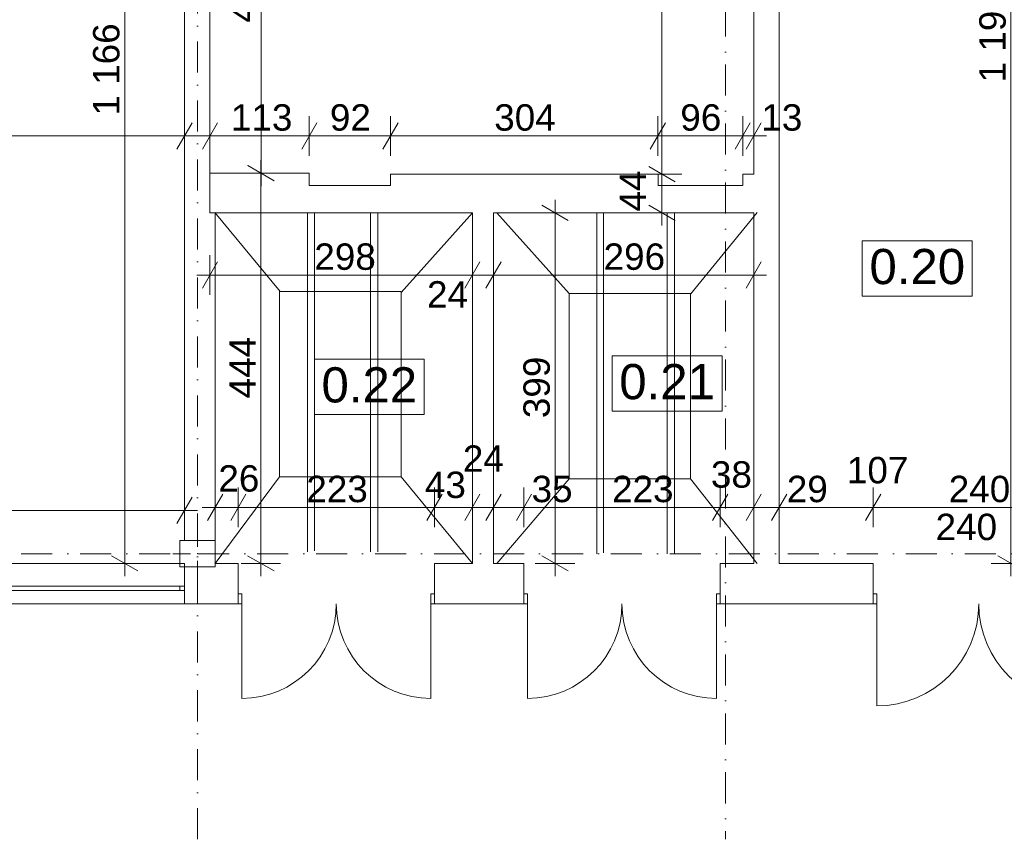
# Model space of a CAD drawing. Extents: x -283435 to 14216, y -77540 to 30522.
# Tile 144 of 177: x -63626 to -52431, y -38346 to -29030. Entities that reach past the tile are written whole.
import ezdxf

# ---------------------------------------------------------------- set-up
doc = ezdxf.new("R2010")
doc.units = 0
doc.header["$MEASUREMENT"] = 0
doc.linetypes.add('Kropki i Kreski', pattern=[670.277762, 352.777767, -176.388884, 0, -141.111112])
for name, color, linetype in [('Drzwi ArchiCAD', 7, 'Continuous'), ('Okna ArchiCADa', 7, 'Continuous'), ('SŁUPY', 7, 'Continuous'), ('WYMIARY', 7, 'Continuous'), ('ŚCIANY', 7, 'Continuous')]:
    doc.layers.add(name, color=color, linetype=linetype)
for name, color, linetype, lineweight in [('Drzwi ArchiCAD_Nr_Pióra__3', 3, 'Continuous', 18), ('Drzwi ArchiCAD_Nr_Pióra__7', 7, 'Continuous', 18), ('LINIE_Nr_Pióra__7', 7, 'Continuous', 18), ('Okna ArchiCADa_Nr_Pióra__23', 23, 'Continuous', 18), ('Okna ArchiCADa_Nr_Pióra__3', 3, 'Continuous', 18), ('Okna ArchiCADa_Nr_Pióra__7', 7, 'Continuous', 18), ('OPISY_Nr_Pióra__65', 65, 'Continuous', 18), ('OPISY_Nr_Pióra__86', 86, 'Continuous', 18), ('OSIE_Nr_Pióra__5', 5, 'Continuous', 18), ('OSIE_Nr_Pióra__7', 7, 'Continuous', 18), ('SŁUPY_Nr_Pióra__20', 20, 'Continuous', 18), ('WYMIARY_Nr_Pióra__4', 4, 'Continuous', 18), ('WYMIARY_Nr_Pióra__5', 5, 'Continuous', 18), ('ŚCIANY_Nr_Pióra__7', 7, 'Continuous', 18)]:
    doc.layers.add(name, color=color, linetype=linetype, lineweight=lineweight)
doc.layers.add('SŁUPY_Nr_Pióra__28', color=7, linetype='Continuous', lineweight=18, true_color=0x260900)
doc.styles.add('GENERATED_STYLE_1', font='arial.ttf')
doc.styles.add('GENERATED_STYLE_2', font='txt')
doc.dimstyles.new('GENERATED_STYLE__1', dxfattribs={"dimtxt": 300, "dimasz": 228, "dimexe": 0.18, "dimexo": 0, "dimgap": 0.09, "dimtad": 1, "dimdec": 0, "dimlfac": 0.1, "dimzin": 0, "dimdsep": 46, "dimtxsty": 'GENERATED_STYLE_2', "dimblk": 'ARROWHEAD_2', "dimblk1": 'ARROWHEAD_2', "dimblk2": 'ARROWHEAD_2', "dimcen": 0.09, "dimclrd": 256, "dimclre": 256, "dimclrt": 256, "dimazin": 0, "dimtfac": 1, "dimtdec": 4, "dimtmove": 0, "dimatfit": 3, "dimfxl": 1, "dimtolj": 1, "dimtzin": 0, "dimarcsym": 0})
doc.dimstyles.new('GENERATED_STYLE__2', dxfattribs={"dimtxt": 300, "dimasz": 228, "dimexe": 0.18, "dimexo": 0, "dimgap": 0.09, "dimtad": 1, "dimtih": 1, "dimtoh": 1, "dimdec": 0, "dimlfac": 0.1, "dimzin": 0, "dimdsep": 46, "dimtxsty": 'GENERATED_STYLE_2', "dimblk": 'ARROWHEAD_2', "dimblk1": 'ARROWHEAD_2', "dimblk2": 'ARROWHEAD_2', "dimcen": 0.09, "dimclrd": 256, "dimclre": 256, "dimclrt": 256, "dimazin": 0, "dimtfac": 1, "dimtdec": 4, "dimtmove": 0, "dimatfit": 3, "dimfxl": 1, "dimtolj": 1, "dimtzin": 0, "dimarcsym": 0})
doc.dimstyles.new('GENERATED_STYLE__3', dxfattribs={"dimtxt": 300, "dimasz": 228, "dimexe": 0.18, "dimexo": 0, "dimgap": 0.09, "dimtad": 1, "dimtih": 1, "dimtoh": 1, "dimdec": 0, "dimlfac": 0.1, "dimzin": 0, "dimdsep": 46, "dimtxsty": 'GENERATED_STYLE_2', "dimblk": 'ARROWHEAD_2', "dimblk1": 'ARROWHEAD_2', "dimblk2": 'ARROWHEAD_2', "dimcen": 0.09, "dimclrd": 256, "dimclre": 256, "dimclrt": 256, "dimazin": 0, "dimtfac": 1, "dimtdec": 4, "dimtmove": 2, "dimatfit": 3, "dimfxl": 1, "dimtolj": 1, "dimtzin": 0, "dimarcsym": 0})
doc.dimstyles.new('GENERATED_STYLE__4', dxfattribs={"dimtxt": 300, "dimasz": 228, "dimexe": 0.18, "dimexo": 0, "dimgap": 0.09, "dimtad": 1, "dimdec": 0, "dimlfac": 0.1, "dimzin": 0, "dimdsep": 46, "dimtxsty": 'GENERATED_STYLE_2', "dimblk": 'ARROWHEAD_2', "dimblk1": 'ARROWHEAD_2', "dimblk2": 'ARROWHEAD_2', "dimcen": 0.09, "dimclrd": 256, "dimclre": 256, "dimclrt": 256, "dimazin": 0, "dimtfac": 1, "dimtdec": 4, "dimtmove": 2, "dimatfit": 3, "dimfxl": 1, "dimtolj": 1, "dimtzin": 0, "dimarcsym": 0})

# ---------------------------------------------------------------- blocks, each defined once
blk = doc.blocks.new('O M panel zakrzywiony 12_10')
at = {"layer": 'Okna ArchiCADa_Nr_Pióra__23', "linetype": 'Continuous'}
for p, q in [((-5810, 0), (-5860, 0)), ((-5810, -50), (-5810, 0)), ((-5860, -50), (-5810, -50))]:
    blk.add_line(p, q, dxfattribs=at)
at = {"layer": 'Okna ArchiCADa_Nr_Pióra__3', "linetype": 'Continuous'}
for p, q in [((-5860, 150), (5860, 150)), ((5810, 0), (-5810, 0)), ((-5810, -50), (5810, -50)), ((-5860, -310), (5860, -310))]:
    blk.add_line(p, q, dxfattribs=at)
at = {"layer": 'Okna ArchiCADa_Nr_Pióra__7', "linetype": 'Continuous'}
blk.add_line((-5860, 0), (-5860, -50), dxfattribs=at)
blk = doc.blocks.new('D2 Drzwi podw. proste 12_3')
at = {"layer": 'Drzwi ArchiCAD_Nr_Pióra__3', "linetype": 'Continuous'}
for p, q in [((-1075, 0), (-1075, 1075)), ((1075, 0), (1075, 1075)), ((-1075, 0), (-1115, 0)), ((-1115, 0), (-1115, -115)), ((-1075, -115), (-1075, 0)), ((1115, 0), (1075, 0)), ((1075, 0), (1075, -115)), ((1115, -115), (1115, 0)), ((-1115, -115), (-1075, -115)), ((1075, -115), (1115, -115))]:
    blk.add_line(p, q, dxfattribs=at)
for centre, start, end in [((-1075, 0), 0, 90), ((1075, 0), 90, 180)]:
    blk.add_arc(centre, 1075, start, end, dxfattribs=at)
at = {"layer": 'Drzwi ArchiCAD_Nr_Pióra__7', "linetype": 'Continuous'}
for p, q in [((-1115, 0), (-1115, -115)), ((1115, 0), (1115, -115))]:
    blk.add_line(p, q, dxfattribs=at)
blk = doc.blocks.new('D2 Drzwi podw. proste 12_4')
at = {"layer": 'Drzwi ArchiCAD_Nr_Pióra__3', "linetype": 'Continuous'}
for p, q in [((-1160, 0), (-1160, 1160)), ((1160, 0), (1160, 1160)), ((-1160, 0), (-1200, 0)), ((-1200, 0), (-1200, -115)), ((-1160, -115), (-1160, 0)), ((1200, 0), (1160, 0)), ((1160, 0), (1160, -115)), ((1200, -115), (1200, 0)), ((-1200, -115), (-1160, -115)), ((1160, -115), (1200, -115))]:
    blk.add_line(p, q, dxfattribs=at)
for centre, start, end in [((-1160, 0), 0, 90), ((1160, 0), 90, 180)]:
    blk.add_arc(centre, 1160, start, end, dxfattribs=at)
at = {"layer": 'Drzwi ArchiCAD_Nr_Pióra__7', "linetype": 'Continuous'}
for p, q in [((-1200, 0), (-1200, -115)), ((1200, 0), (1200, -115))]:
    blk.add_line(p, q, dxfattribs=at)
blk = doc.blocks.new('Ściana_1', base_point=(10397, -35210))
at = {"layer": 'ŚCIANY_Nr_Pióra__7', "linetype": 'Continuous'}
for p, q in [((-61753, -35470), (-61753, -35210)), ((-61141, -35210), (-61403, -35210)), ((-61141, -35555), (-61141, -35210)), ((-58911, -35555), (-58911, -35210)), ((-58479, -35210), (-58911, -35210)), ((-57893, -35210), (-58239, -35210)), ((-57893, -35555), (-57893, -35210)), ((-55663, -35555), (-55663, -35210)), ((-55280, -35210), (-55663, -35210)), ((-53921, -35210), (-54990, -35210)), ((-53921, -35555), (-53921, -35210)), ((-61753, -35520), (-61753, -35470)), ((-61753, -35670), (-61753, -35520)), ((-61141, -35670), (-61141, -35555)), ((-58911, -35670), (-58911, -35555)), ((-57893, -35670), (-57893, -35555)), ((-55663, -35670), (-55663, -35555)), ((-53921, -35670), (-53921, -35555)), ((-61753, -35670), (-61141, -35670)), ((-58911, -35670), (-57893, -35670)), ((-55663, -35670), (-53921, -35670))]:
    blk.add_line(p, q, dxfattribs=at)
at = {"layer": 'Drzwi ArchiCAD', "linetype": 'Continuous', "rotation": 180}
for name, p in [('D2 Drzwi podw. proste 12_3', (-60026, -35670)), ('D2 Drzwi podw. proste 12_3', (-56778, -35670)), ('D2 Drzwi podw. proste 12_4', (-52721, -35670))]:
    blk.add_blockref(name, p, dxfattribs=at)
at = {"layer": 'Okna ArchiCADa', "linetype": 'Continuous', "rotation": 180}
blk.add_blockref('O M panel zakrzywiony 12_10', (-67613, -35520), dxfattribs=at)
blk = doc.blocks.new('Ściana_28', base_point=(-54990, -35210))
at = {"layer": 'ŚCIANY_Nr_Pióra__7', "linetype": 'Continuous'}
for p, q in [((-55280, -23250), (-55280, -30784)), ((-54990, -35210), (-54990, -23250)), ((-55280, -31224), (-55280, -35210))]:
    blk.add_line(p, q, dxfattribs=at)
blk = doc.blocks.new('Ściana_30', base_point=(-61462.884887, -31224.412586))
at = {"layer": 'ŚCIANY_Nr_Pióra__7', "linetype": 'Continuous'}
for p, q in [((-60332.884887, -30774.412586), (-61462.884887, -30774.412586)), ((-61462.884887, -30774.412586), (-61462.884887, -31224.412586)), ((-60332.884887, -30914.412586), (-60332.884887, -30774.412586)), ((-61462.884887, -31224.412586), (-60332.884887, -31224.412586))]:
    blk.add_line(p, q, dxfattribs=at)
blk = doc.blocks.new('Ściana_31', base_point=(-58479, -31224))
at = {"layer": 'ŚCIANY_Nr_Pióra__7', "linetype": 'Continuous'}
for p, q in [((-58479, -31224), (-58479, -35210)), ((-58239, -35210), (-58239, -31224))]:
    blk.add_line(p, q, dxfattribs=at)
blk = doc.blocks.new('Ściana_54', base_point=(-61753, -31224))
at = {"layer": 'ŚCIANY_Nr_Pióra__7', "linetype": 'Continuous'}
for p, q in [((-61753, -31224), (-61753, -34950)), ((-61403, -31224), (-61463, -31224)), ((-61403, -35210), (-61403, -31224))]:
    blk.add_line(p, q, dxfattribs=at)
blk = doc.blocks.new('Ściana_285', base_point=(-61753, -25867))
at = {"layer": 'ŚCIANY_Nr_Pióra__7', "linetype": 'Continuous'}
for p, q in [((-61753, -25867), (-61753, -31224)), ((-61463, -25867), (-61553, -25867)), ((-61463, -31224), (-61463, -25867))]:
    blk.add_line(p, q, dxfattribs=at)
blk = doc.blocks.new('Ściana_286', base_point=(-60333, -31224))
at = {"layer": 'ŚCIANY_Nr_Pióra__7', "linetype": 'Continuous'}
for p, q in [((-59411, -30914), (-60333, -30914)), ((-60333, -31224), (-59411, -31224))]:
    blk.add_line(p, q, dxfattribs=at)
blk = doc.blocks.new('Ściana_287', base_point=(-59411, -31224))
at = {"layer": 'ŚCIANY_Nr_Pióra__7', "linetype": 'Continuous'}
for p, q in [((-56369, -30784), (-59411, -30784)), ((-59411, -30784), (-59411, -30914)), ((-56369, -30914), (-56369, -30784)), ((-59411, -31224), (-58479, -31224)), ((-58239, -31224), (-56369, -31224))]:
    blk.add_line(p, q, dxfattribs=at)
blk = doc.blocks.new('Ściana_288', base_point=(-56369, -31224))
at = {"layer": 'ŚCIANY_Nr_Pióra__7', "linetype": 'Continuous'}
for p, q in [((-55406, -30914), (-56369, -30914)), ((-56369, -31224), (-55406, -31224))]:
    blk.add_line(p, q, dxfattribs=at)
blk = doc.blocks.new('Ściana_283', base_point=(-55406, -31224))
at = {"layer": 'ŚCIANY_Nr_Pióra__7', "linetype": 'Continuous'}
for p, q in [((-55280, -30784), (-55406, -30784)), ((-55406, -30784), (-55406, -30914)), ((-55406, -31224), (-55280, -31224))]:
    blk.add_line(p, q, dxfattribs=at)
blk = doc.blocks.new('Słup_97', base_point=(-61603, -35100))
at = {"layer": 'SŁUPY_Nr_Pióra__20', "linetype": 'Continuous'}
for p, q in [((-61603, -35020), (-61603, -34870)), ((-61683, -35100), (-61883, -35100)), ((-61523, -35100), (-61323, -35100)), ((-61603, -35180), (-61603, -35330))]:
    blk.add_line(p, q, dxfattribs=at)
blk.add_point((-61603, -35100), dxfattribs=at)
at = {"layer": 'SŁUPY_Nr_Pióra__28', "linetype": 'Continuous', "flags": 128}
blk.add_lwpolyline([(-61403, -35250), (-61403, -34950), (-61803, -34950), (-61803, -35250)], close=True, dxfattribs=at)
blk = doc.blocks.new('*D1100')
at = {"layer": 'WYMIARY_Nr_Pióra__4', "linetype": 'Continuous', "transparency": 16777216}
for p, q in [((8538, -35123), (8838, -35296)), ((8913, -35210), (8463, -35210)), ((8688, -35670), (8688, -35210)), ((8538, -35583), (8838, -35756)), ((8913, -35670), (8463, -35670)), ((8688, -35817), (8688, -35670))]:
    blk.add_line(p, q, dxfattribs=at)
at = {"layer": 'WYMIARY_Nr_Pióra__5', "transparency": 16777216, "insert": (8328, -36212), "char_height": 300, "attachment_point": 1, "rotation": 90, "style": 'GENERATED_STYLE_1'}
blk.add_mtext('{46}', dxfattribs=at)
blk = doc.blocks.new('ARROWHEAD_2')
at = {"linetype": 'Continuous'}
for p, q in [((-0.378, -0.655), (0.378, 0.655)), ((0, 0), (-1, 0))]:
    blk.add_line(p, q, dxfattribs=at)
blk = doc.blocks.new('*D1215')
at = {"layer": 'WYMIARY_Nr_Pióra__4', "linetype": 'Continuous', "transparency": 16777216}
for p, q in [((-61403, -34799), (-61403, -34349)), ((-61141, -34799), (-61141, -34349)), ((-61316, -34424), (-61489, -34724)), ((-61054, -34424), (-61227, -34724)), ((-61550, -34574), (-61403, -34574)), ((-61403, -34574), (-61141, -34574))]:
    blk.add_line(p, q, dxfattribs=at)
at = {"layer": 'WYMIARY_Nr_Pióra__5', "transparency": 16777216, "insert": (-61367, -34094), "char_height": 300, "attachment_point": 1, "style": 'GENERATED_STYLE_1'}
blk.add_mtext('{26}', dxfattribs=at)
blk = doc.blocks.new('*D1216')
at = {"layer": 'WYMIARY_Nr_Pióra__4', "linetype": 'Continuous', "transparency": 16777216}
for p, q in [((-61141, -34799), (-61141, -34349)), ((-58911, -34799), (-58911, -34349)), ((-61054, -34424), (-61227, -34724)), ((-58824, -34424), (-58997, -34724)), ((-61141, -34574), (-58911, -34574))]:
    blk.add_line(p, q, dxfattribs=at)
at = {"layer": 'WYMIARY_Nr_Pióra__5', "transparency": 16777216, "char_height": 300, "attachment_point": 1, "style": 'GENERATED_STYLE_1'}
for s, insert in [('{223}', (-60367, -34214)), ('{43}', (-59019, -34167))]:
    blk.add_mtext(s, dxfattribs=dict(at, insert=insert))
blk = doc.blocks.new('*D1217')
at = {"layer": 'WYMIARY_Nr_Pióra__4', "linetype": 'Continuous', "transparency": 16777216}
for p, q in [((-58911, -34799), (-58911, -34349)), ((-58479, -34799), (-58479, -34349)), ((-58824, -34424), (-58997, -34724)), ((-58393, -34424), (-58566, -34724)), ((-58911, -34574), (-58479, -34574))]:
    blk.add_line(p, q, dxfattribs=at)
at = {"layer": 'WYMIARY_Nr_Pióra__5', "transparency": 16777216, "insert": (-58587, -33869), "char_height": 300, "attachment_point": 1, "style": 'GENERATED_STYLE_1'}
blk.add_mtext('{24}', dxfattribs=at)
blk = doc.blocks.new('*D1218')
at = {"layer": 'WYMIARY_Nr_Pióra__4', "linetype": 'Continuous', "transparency": 16777216}
for p, q in [((-58479, -34799), (-58479, -34349)), ((-58239, -34799), (-58239, -34349)), ((-58393, -34424), (-58566, -34724)), ((-58153, -34424), (-58326, -34724)), ((-58479, -34574), (-58239, -34574))]:
    blk.add_line(p, q, dxfattribs=at)
blk = doc.blocks.new('*D1219')
at = {"layer": 'WYMIARY_Nr_Pióra__4', "linetype": 'Continuous', "transparency": 16777216}
for p, q in [((-58239, -34799), (-58239, -34349)), ((-57893, -34799), (-57893, -34349)), ((-58153, -34424), (-58326, -34724)), ((-57806, -34424), (-57979, -34724)), ((-58239, -34574), (-57893, -34574))]:
    blk.add_line(p, q, dxfattribs=at)
blk = doc.blocks.new('*D1220')
at = {"layer": 'WYMIARY_Nr_Pióra__4', "linetype": 'Continuous', "transparency": 16777216}
for p, q in [((-57893, -34799), (-57893, -34349)), ((-55663, -34799), (-55663, -34349)), ((-57806, -34424), (-57979, -34724)), ((-55576, -34424), (-55749, -34724)), ((-57893, -34574), (-55663, -34574))]:
    blk.add_line(p, q, dxfattribs=at)
at = {"layer": 'WYMIARY_Nr_Pióra__5', "transparency": 16777216, "char_height": 300, "attachment_point": 1, "style": 'GENERATED_STYLE_1'}
for s, insert in [('{38}', (-55767, -34049)), ('{35}', (-57806, -34214)), ('{223}', (-56891, -34214))]:
    blk.add_mtext(s, dxfattribs=dict(at, insert=insert))
blk = doc.blocks.new('*D1221')
at = {"layer": 'WYMIARY_Nr_Pióra__4', "linetype": 'Continuous', "transparency": 16777216}
for p, q in [((-55663, -34799), (-55663, -34349)), ((-55280, -34799), (-55280, -34349)), ((-55576, -34424), (-55749, -34724)), ((-55194, -34424), (-55367, -34724)), ((-55663, -34574), (-55280, -34574))]:
    blk.add_line(p, q, dxfattribs=at)
blk = doc.blocks.new('*D1222')
at = {"layer": 'WYMIARY_Nr_Pióra__4', "linetype": 'Continuous', "transparency": 16777216}
for p, q in [((-55280, -34799), (-55280, -34349)), ((-54990, -34799), (-54990, -34349)), ((-55194, -34424), (-55367, -34724)), ((-54904, -34424), (-55077, -34724)), ((-55280, -34574), (-54990, -34574))]:
    blk.add_line(p, q, dxfattribs=at)
blk = doc.blocks.new('*D1223')
at = {"layer": 'WYMIARY_Nr_Pióra__4', "linetype": 'Continuous', "transparency": 16777216}
for p, q in [((-54990, -34799), (-54990, -34349)), ((-53921, -34799), (-53921, -34349)), ((-54904, -34424), (-55077, -34724)), ((-53834, -34424), (-54008, -34724)), ((-54990, -34574), (-53921, -34574))]:
    blk.add_line(p, q, dxfattribs=at)
at = {"layer": 'WYMIARY_Nr_Pióra__5', "transparency": 16777216, "char_height": 300, "attachment_point": 1, "style": 'GENERATED_STYLE_1'}
for s, insert in [('{107}', (-54221, -34000)), ('{29}', (-54904, -34214))]:
    blk.add_mtext(s, dxfattribs=dict(at, insert=insert))
blk = doc.blocks.new('*D1224')
at = {"layer": 'WYMIARY_Nr_Pióra__4', "linetype": 'Continuous', "transparency": 16777216}
for p, q in [((-53921, -34799), (-53921, -34349)), ((-51521, -34799), (-51521, -34349)), ((-53834, -34424), (-54008, -34724)), ((-51435, -34424), (-51608, -34724)), ((-53921, -34574), (-51521, -34574))]:
    blk.add_line(p, q, dxfattribs=at)
at = {"layer": 'WYMIARY_Nr_Pióra__5', "transparency": 16777216, "insert": (-53063, -34214), "char_height": 300, "attachment_point": 1, "style": 'GENERATED_STYLE_1'}
blk.add_mtext('{240}', dxfattribs=at)
blk = doc.blocks.new('*D1225')
at = {"layer": 'WYMIARY_Nr_Pióra__4', "linetype": 'Continuous', "transparency": 16777216}
for p, q in [((-51521, -34799), (-51521, -34349)), ((-47167, -34799), (-47167, -34349)), ((-51435, -34424), (-51608, -34724)), ((-47081, -34424), (-47254, -34724)), ((-51521, -34574), (-47167, -34574))]:
    blk.add_line(p, q, dxfattribs=at)
at = {"layer": 'WYMIARY_Nr_Pióra__5', "transparency": 16777216, "char_height": 300, "attachment_point": 1, "style": 'GENERATED_STYLE_1'}
for s, insert in [('{435}', (-50310, -33928)), ('{28}', (-47709, -34214))]:
    blk.add_mtext(s, dxfattribs=dict(at, insert=insert))
blk = doc.blocks.new('*D1226')
at = {"layer": 'WYMIARY_Nr_Pióra__4', "linetype": 'Continuous', "transparency": 16777216}
for p, q in [((-47167, -34799), (-47167, -34349)), ((-46887, -34799), (-46887, -34349)), ((-47081, -34424), (-47254, -34724)), ((-46801, -34424), (-46974, -34724)), ((-47167, -34574), (-46887, -34574))]:
    blk.add_line(p, q, dxfattribs=at)
blk = doc.blocks.new('*D1227')
at = {"layer": 'WYMIARY_Nr_Pióra__4', "linetype": 'Continuous', "transparency": 16777216}
for p, q in [((-46887, -34799), (-46887, -34349)), ((-46767, -34799), (-46767, -34349)), ((-46801, -34424), (-46974, -34724)), ((-46681, -34424), (-46854, -34724)), ((-46887, -34574), (-46767, -34574))]:
    blk.add_line(p, q, dxfattribs=at)
at = {"layer": 'WYMIARY_Nr_Pióra__5', "transparency": 16777216, "insert": (-46812, -34052), "char_height": 300, "attachment_point": 1, "style": 'GENERATED_STYLE_1'}
blk.add_mtext('{12}', dxfattribs=at)
blk = doc.blocks.new('*D1228')
at = {"layer": 'WYMIARY_Nr_Pióra__4', "linetype": 'Continuous', "transparency": 16777216}
for p, q in [((-46767, -34799), (-46767, -34349)), ((-44387, -34799), (-44387, -34349)), ((-46681, -34424), (-46854, -34724)), ((-44301, -34424), (-44474, -34724)), ((-46767, -34574), (-44387, -34574))]:
    blk.add_line(p, q, dxfattribs=at)
at = {"layer": 'WYMIARY_Nr_Pióra__5', "transparency": 16777216, "insert": (-45919, -34214), "char_height": 300, "attachment_point": 1, "style": 'GENERATED_STYLE_1'}
blk.add_mtext('{238}', dxfattribs=at)
blk = doc.blocks.new('*D1229')
at = {"layer": 'WYMIARY_Nr_Pióra__4', "linetype": 'Continuous', "transparency": 16777216}
for p, q in [((-44387, -34799), (-44387, -34349)), ((-43703, -34799), (-43703, -34349)), ((-44301, -34424), (-44474, -34724)), ((-43616, -34424), (-43789, -34724)), ((-44387, -34574), (-43703, -34574))]:
    blk.add_line(p, q, dxfattribs=at)
at = {"layer": 'WYMIARY_Nr_Pióra__5', "transparency": 16777216, "insert": (-44273, -34214), "char_height": 300, "attachment_point": 1, "style": 'GENERATED_STYLE_1'}
blk.add_mtext('{68}', dxfattribs=at)
blk = doc.blocks.new('*D1230')
at = {"layer": 'WYMIARY_Nr_Pióra__4', "linetype": 'Continuous', "transparency": 16777216}
for p, q in [((-43703, -34799), (-43703, -34349)), ((-43503, -34799), (-43503, -34349)), ((-43616, -34424), (-43789, -34724)), ((-43416, -34424), (-43589, -34724)), ((-43703, -34574), (-43503, -34574))]:
    blk.add_line(p, q, dxfattribs=at)
blk = doc.blocks.new('*D1231')
at = {"layer": 'WYMIARY_Nr_Pióra__4', "linetype": 'Continuous', "transparency": 16777216}
for p, q in [((-43503, -34799), (-43503, -34349)), ((-35967, -34799), (-35967, -34349)), ((-43416, -34424), (-43589, -34724)), ((-36054, -34724), (-35880, -34424)), ((-43503, -34574), (-35967, -34574)), ((-35967, -34574), (-35820, -34574))]:
    blk.add_line(p, q, dxfattribs=at)
at = {"layer": 'WYMIARY_Nr_Pióra__5', "transparency": 16777216, "char_height": 300, "attachment_point": 1, "style": 'GENERATED_STYLE_1'}
for s, insert in [('{20}', (-43416, -34214)), ('{754}', (-39849, -34214))]:
    blk.add_mtext(s, dxfattribs=dict(at, insert=insert))
blk = doc.blocks.new('*D1252')
at = {"layer": 'WYMIARY_Nr_Pióra__4', "linetype": 'Continuous', "transparency": 16777216}
for p, q in [((-52206, -23337), (-52506, -23163)), ((-52356, -23250), (-52356, -23103)), ((-52131, -23250), (-52581, -23250)), ((-52356, -35210), (-52356, -23250)), ((-52506, -35123), (-52206, -35296)), ((-52131, -35210), (-52581, -35210)), ((-52356, -35357), (-52356, -35210))]:
    blk.add_line(p, q, dxfattribs=at)
at = {"layer": 'WYMIARY_Nr_Pióra__5', "transparency": 16777216, "insert": (-52716, -29743), "char_height": 300, "attachment_point": 1, "rotation": 90, "style": 'GENERATED_STYLE_1'}
blk.add_mtext('{1\xa0196}', dxfattribs=at)
blk = doc.blocks.new('*D1260')
at = {"layer": 'WYMIARY_Nr_Pióra__4', "linetype": 'Continuous', "transparency": 16777216}
for p, q in [((-61376, -31783), (-61549, -32083)), ((-61463, -32158), (-61463, -31708)), ((-58393, -31783), (-58566, -32083)), ((-58479, -32158), (-58479, -31708)), ((-61610, -31933), (-61463, -31933)), ((-61463, -31933), (-58479, -31933))]:
    blk.add_line(p, q, dxfattribs=at)
at = {"layer": 'WYMIARY_Nr_Pióra__5', "transparency": 16777216, "char_height": 300, "attachment_point": 1, "style": 'GENERATED_STYLE_1'}
for s, insert in [('{298}', (-60276, -31573)), ('{24}', (-58995, -32002))]:
    blk.add_mtext(s, dxfattribs=dict(at, insert=insert))
blk = doc.blocks.new('*D1261')
at = {"layer": 'WYMIARY_Nr_Pióra__4', "linetype": 'Continuous', "transparency": 16777216}
for p, q in [((-58393, -31783), (-58566, -32083)), ((-58479, -32158), (-58479, -31708)), ((-58153, -31783), (-58326, -32083)), ((-58239, -32158), (-58239, -31708)), ((-58479, -31933), (-58239, -31933))]:
    blk.add_line(p, q, dxfattribs=at)
blk = doc.blocks.new('*D1262')
at = {"layer": 'WYMIARY_Nr_Pióra__4', "linetype": 'Continuous', "transparency": 16777216}
for p, q in [((-58153, -31783), (-58326, -32083)), ((-58239, -32158), (-58239, -31708)), ((-55367, -32083), (-55194, -31783)), ((-55280, -32158), (-55280, -31708)), ((-58239, -31933), (-55280, -31933)), ((-55280, -31933), (-55134, -31933))]:
    blk.add_line(p, q, dxfattribs=at)
at = {"layer": 'WYMIARY_Nr_Pióra__5', "transparency": 16777216, "insert": (-56987, -31573), "char_height": 300, "attachment_point": 1, "style": 'GENERATED_STYLE_1'}
blk.add_mtext('{296}', dxfattribs=at)
blk = doc.blocks.new('*D1263')
at = {"layer": 'WYMIARY_Nr_Pióra__4', "linetype": 'Continuous', "transparency": 16777216}
for p, q in [((-57314, -31224), (-57764, -31224)), ((-57389, -31311), (-57689, -31138)), ((-57539, -35210), (-57539, -31224)), ((-57689, -35123), (-57389, -35296)), ((-57314, -35210), (-57764, -35210)), ((-57539, -35357), (-57539, -35210))]:
    blk.add_line(p, q, dxfattribs=at)
at = {"layer": 'WYMIARY_Nr_Pióra__5', "transparency": 16777216, "insert": (-57899, -33559), "char_height": 300, "attachment_point": 1, "rotation": 90, "style": 'GENERATED_STYLE_1'}
blk.add_mtext('{399}', dxfattribs=at)
blk = doc.blocks.new('*D1264')
at = {"layer": 'WYMIARY_Nr_Pióra__4', "linetype": 'Continuous', "transparency": 16777216}
for p, q in [((-57539, -31224), (-57539, -31078)), ((-57314, -31224), (-57764, -31224)), ((-57389, -31311), (-57689, -31138))]:
    blk.add_line(p, q, dxfattribs=at)
blk = doc.blocks.new('*D1265')
at = {"layer": 'WYMIARY_Nr_Pióra__4', "linetype": 'Continuous', "transparency": 16777216}
for p, q in [((-60884, -30774), (-60884, -30628)), ((-60659, -30774), (-61109, -30774)), ((-60734, -30861), (-61034, -30688)), ((-60884, -35210), (-60884, -30774)), ((-61034, -35123), (-60734, -35296)), ((-60659, -35210), (-61109, -35210)), ((-60884, -35357), (-60884, -35210))]:
    blk.add_line(p, q, dxfattribs=at)
at = {"layer": 'WYMIARY_Nr_Pióra__5', "transparency": 16777216, "insert": (-61244, -33334), "char_height": 300, "attachment_point": 1, "rotation": 90, "style": 'GENERATED_STYLE_1'}
blk.add_mtext('{444}', dxfattribs=at)
blk = doc.blocks.new('*D1266')
at = {"layer": 'WYMIARY_Nr_Pióra__4', "linetype": 'Continuous', "transparency": 16777216}
for p, q in [((-56099, -30784), (-56549, -30784)), ((-56474, -30698), (-56174, -30871)), ((-56324, -31224), (-56324, -30784)), ((-56099, -31224), (-56549, -31224)), ((-56474, -31138), (-56174, -31311)), ((-56324, -31371), (-56324, -31224))]:
    blk.add_line(p, q, dxfattribs=at)
at = {"layer": 'WYMIARY_Nr_Pióra__5', "transparency": 16777216, "insert": (-56806, -31211), "char_height": 300, "attachment_point": 1, "rotation": 90, "style": 'GENERATED_STYLE_1'}
blk.add_mtext('{44}', dxfattribs=at)
blk = doc.blocks.new('*D1267')
at = {"layer": 'WYMIARY_Nr_Pióra__4', "linetype": 'Continuous', "transparency": 16777216}
for p, q in [((-56174, -23337), (-56474, -23163)), ((-56324, -23250), (-56324, -23103)), ((-56099, -23250), (-56549, -23250)), ((-56324, -30784), (-56324, -23250)), ((-56099, -30784), (-56549, -30784)), ((-56474, -30698), (-56174, -30871))]:
    blk.add_line(p, q, dxfattribs=at)
at = {"layer": 'WYMIARY_Nr_Pióra__5', "transparency": 16777216, "insert": (-56684, -27359), "char_height": 300, "attachment_point": 1, "rotation": 90, "style": 'GENERATED_STYLE_1'}
blk.add_mtext('{753}', dxfattribs=at)
blk = doc.blocks.new('*D1268')
at = {"layer": 'WYMIARY_Nr_Pióra__4', "linetype": 'Continuous', "transparency": 16777216}
for p, q in [((-61031, -25780), (-60731, -25953)), ((-60656, -25867), (-61106, -25867)), ((-60881, -30774), (-60881, -25867)), ((-60656, -30774), (-61106, -30774)), ((-61031, -30688), (-60731, -30861)), ((-60881, -30921), (-60881, -30774))]:
    blk.add_line(p, q, dxfattribs=at)
at = {"layer": 'WYMIARY_Nr_Pióra__5', "transparency": 16777216, "insert": (-61241, -29063), "char_height": 300, "attachment_point": 1, "rotation": 90, "style": 'GENERATED_STYLE_1'}
blk.add_mtext('{491}', dxfattribs=at)
blk = doc.blocks.new('*D1269')
at = {"layer": 'WYMIARY_Nr_Pióra__4', "linetype": 'Continuous', "transparency": 16777216}
for p, q in [((-61031, -25011), (-60731, -25184)), ((-60656, -25097), (-61106, -25097)), ((-60881, -25867), (-60881, -25097)), ((-61031, -25780), (-60731, -25953)), ((-60656, -25867), (-61106, -25867))]:
    blk.add_line(p, q, dxfattribs=at)
at = {"layer": 'WYMIARY_Nr_Pióra__5', "transparency": 16777216, "insert": (-61241, -25710), "char_height": 300, "attachment_point": 1, "rotation": 90, "style": 'GENERATED_STYLE_1'}
blk.add_mtext('{77}', dxfattribs=at)
blk = doc.blocks.new('*D1270')
at = {"layer": 'WYMIARY_Nr_Pióra__4', "linetype": 'Continuous', "transparency": 16777216}
for p, q in [((-60881, -24289), (-60881, -24142)), ((-60656, -24289), (-61106, -24289)), ((-60731, -24375), (-61031, -24202)), ((-60881, -25097), (-60881, -24289)), ((-61031, -25011), (-60731, -25184)), ((-60656, -25097), (-61106, -25097))]:
    blk.add_line(p, q, dxfattribs=at)
at = {"layer": 'WYMIARY_Nr_Pióra__5', "transparency": 16777216, "insert": (-61241, -24921), "char_height": 300, "attachment_point": 1, "rotation": 90, "style": 'GENERATED_STYLE_1'}
blk.add_mtext('{81}', dxfattribs=at)
blk = doc.blocks.new('*D1272')
at = {"layer": 'WYMIARY_Nr_Pióra__4', "linetype": 'Continuous', "transparency": 16777216}
for p, q in [((-61376, -30201), (-61549, -30501)), ((-61463, -30576), (-61463, -30126)), ((-60246, -30201), (-60419, -30501)), ((-60333, -30576), (-60333, -30126)), ((-61610, -30351), (-61463, -30351)), ((-61463, -30351), (-60333, -30351))]:
    blk.add_line(p, q, dxfattribs=at)
at = {"layer": 'WYMIARY_Nr_Pióra__5', "transparency": 16777216, "insert": (-61224, -29991), "char_height": 300, "attachment_point": 1, "style": 'GENERATED_STYLE_1'}
blk.add_mtext('{113}', dxfattribs=at)
blk = doc.blocks.new('*D1273')
at = {"layer": 'WYMIARY_Nr_Pióra__4', "linetype": 'Continuous', "transparency": 16777216}
for p, q in [((-60246, -30201), (-60419, -30501)), ((-60333, -30576), (-60333, -30126)), ((-59324, -30201), (-59497, -30501)), ((-59411, -30576), (-59411, -30126)), ((-60333, -30351), (-59411, -30351))]:
    blk.add_line(p, q, dxfattribs=at)
at = {"layer": 'WYMIARY_Nr_Pióra__5', "transparency": 16777216, "insert": (-60099, -29991), "char_height": 300, "attachment_point": 1, "style": 'GENERATED_STYLE_1'}
blk.add_mtext('{92}', dxfattribs=at)
blk = doc.blocks.new('*D1274')
at = {"layer": 'WYMIARY_Nr_Pióra__4', "linetype": 'Continuous', "transparency": 16777216}
for p, q in [((-59324, -30201), (-59497, -30501)), ((-59411, -30576), (-59411, -30126)), ((-56283, -30201), (-56456, -30501)), ((-56369, -30576), (-56369, -30126)), ((-59411, -30351), (-56369, -30351))]:
    blk.add_line(p, q, dxfattribs=at)
at = {"layer": 'WYMIARY_Nr_Pióra__5', "transparency": 16777216, "insert": (-58231, -29991), "char_height": 300, "attachment_point": 1, "style": 'GENERATED_STYLE_1'}
blk.add_mtext('{304}', dxfattribs=at)
blk = doc.blocks.new('*D1275')
at = {"layer": 'WYMIARY_Nr_Pióra__4', "linetype": 'Continuous', "transparency": 16777216}
for p, q in [((-56283, -30201), (-56456, -30501)), ((-56369, -30576), (-56369, -30126)), ((-55492, -30501), (-55319, -30201)), ((-55406, -30576), (-55406, -30126)), ((-56369, -30351), (-55406, -30351))]:
    blk.add_line(p, q, dxfattribs=at)
at = {"layer": 'WYMIARY_Nr_Pióra__5', "transparency": 16777216, "insert": (-56115, -29991), "char_height": 300, "attachment_point": 1, "style": 'GENERATED_STYLE_1'}
blk.add_mtext('{96}', dxfattribs=at)
blk = doc.blocks.new('*D1276')
at = {"layer": 'WYMIARY_Nr_Pióra__4', "linetype": 'Continuous', "transparency": 16777216}
for p, q in [((-55492, -30501), (-55319, -30201)), ((-55406, -30576), (-55406, -30126)), ((-55194, -30201), (-55367, -30501)), ((-55280, -30576), (-55280, -30126)), ((-55406, -30351), (-55280, -30351)), ((-55280, -30351), (-55134, -30351))]:
    blk.add_line(p, q, dxfattribs=at)
at = {"layer": 'WYMIARY_Nr_Pióra__5', "transparency": 16777216, "insert": (-55194, -29991), "char_height": 300, "attachment_point": 1, "style": 'GENERATED_STYLE_1'}
blk.add_mtext('{13}', dxfattribs=at)
blk = doc.blocks.new('*D1305')
at = {"layer": 'WYMIARY_Nr_Pióra__4', "linetype": 'Continuous', "transparency": 16777216}
for p, q in [((-62582, -23463), (-62282, -23637)), ((-62207, -23550), (-62657, -23550)), ((-62432, -35210), (-62432, -23550)), ((-62582, -35123), (-62282, -35296)), ((-62207, -35210), (-62657, -35210)), ((-62432, -35357), (-62432, -35210))]:
    blk.add_line(p, q, dxfattribs=at)
at = {"layer": 'WYMIARY_Nr_Pióra__5', "transparency": 16777216, "char_height": 300, "attachment_point": 1, "rotation": 90, "style": 'GENERATED_STYLE_1'}
for s, insert in [('{30}', (-62792, -24092)), ('{1\xa0166}', (-62792, -30120))]:
    blk.add_mtext(s, dxfattribs=dict(at, insert=insert))
blk = doc.blocks.new('*D1306')
at = {"layer": 'WYMIARY_Nr_Pióra__4', "linetype": 'Continuous', "transparency": 16777216}
for p, q in [((-62282, -23337), (-62582, -23163)), ((-62432, -23250), (-62432, -23103)), ((-62207, -23250), (-62657, -23250)), ((-62432, -23550), (-62432, -23250)), ((-62582, -23463), (-62282, -23637)), ((-62207, -23550), (-62657, -23550))]:
    blk.add_line(p, q, dxfattribs=at)
blk = doc.blocks.new('*D1342')
at = {"layer": 'WYMIARY_Nr_Pióra__4', "linetype": 'Continuous', "transparency": 16777216}
for p, q in [((-68408, -29177), (-68108, -29351)), ((-68033, -29264), (-68483, -29264)), ((-68258, -35210), (-68258, -29264)), ((-68408, -35123), (-68108, -35296)), ((-68033, -35210), (-68483, -35210)), ((-68258, -35357), (-68258, -35210))]:
    blk.add_line(p, q, dxfattribs=at)
at = {"layer": 'WYMIARY_Nr_Pióra__5', "transparency": 16777216, "char_height": 300, "attachment_point": 1, "rotation": 90, "style": 'GENERATED_STYLE_1'}
for s, insert in [('{30}', (-68618, -29806)), ('{595}', (-68618, -32806))]:
    blk.add_mtext(s, dxfattribs=dict(at, insert=insert))
blk = doc.blocks.new('*D1347')
at = {"layer": 'WYMIARY_Nr_Pióra__4', "linetype": 'Continuous', "transparency": 16777216}
for p, q in [((-67356, -30201), (-67529, -30501)), ((-67443, -30576), (-67443, -30126)), ((-61839, -30501), (-61666, -30201)), ((-61753, -30576), (-61753, -30126)), ((-67443, -30351), (-61753, -30351)), ((-61753, -30351), (-61606, -30351))]:
    blk.add_line(p, q, dxfattribs=at)
at = {"layer": 'WYMIARY_Nr_Pióra__5', "transparency": 16777216, "insert": (-64939, -29991), "char_height": 300, "attachment_point": 1, "style": 'GENERATED_STYLE_1'}
blk.add_mtext('{569}', dxfattribs=at)
blk = doc.blocks.new('*D2458')
at = {"layer": 'WYMIARY_Nr_Pióra__4', "linetype": 'Continuous', "transparency": 16777216}
for p, q in [((-67416, -34457), (-67589, -34757)), ((-67503, -34832), (-67503, -34382)), ((-61839, -34757), (-61666, -34457)), ((-61753, -34832), (-61753, -34382)), ((-67503, -34607), (-61753, -34607)), ((-61753, -34607), (-61606, -34607))]:
    blk.add_line(p, q, dxfattribs=at)
at = {"layer": 'WYMIARY_Nr_Pióra__5', "transparency": 16777216, "char_height": 300, "attachment_point": 1, "style": 'GENERATED_STYLE_1'}
for s, insert in [('{21}', (-67416, -34247)), ('{575}', (-64742, -34247))]:
    blk.add_mtext(s, dxfattribs=dict(at, insert=insert))

msp = doc.modelspace()

# ---------------------------------------------------------------- linework, layer by layer
at = {"layer": 'LINIE_Nr_Pióra__7', "linetype": 'Continuous', "flags": 128}
for points in [[(-60662.7, -32119.5), (-61407.8, -31220.2)], [(-60354.1, -35079.2), (-60354.1, -31225.5)], [(-60275.6, -35068.8), (-60275.6, -31225.5)], [(-59637.6, -35079.2), (-59637.6, -31225.5)], [(-59554, -35079.2), (-59554, -31225.5)], [(-59287.6, -32129.9), (-58479.3, -31224.4)], [(-57378.8, -32140.6), (-58199.3, -31224.4)], [(-57065.2, -35099.9), (-57065.2, -31225.5)], [(-56986.6, -35089.5), (-56986.6, -31225.5)], [(-56265.1, -35099.9), (-56265.1, -31225.5)], [(-56181.5, -35099.9), (-56181.5, -31225.5)], [(-55998.6, -32151), (-55241.4, -31220.2)], [(-60673.1, -32119.5), (-60673.1, -34226.9)], [(-59287.6, -32119.5), (-60673.1, -32119.5)], [(-59287.6, -34226.9), (-59287.6, -32119.5)], [(-57378.8, -32140.6), (-57378.8, -34247.7)], [(-55998.6, -32140.6), (-57378.8, -32140.6)], [(-55998.6, -34247.7), (-55998.6, -32140.6)], [(-60673.1, -34226.9), (-61402.9, -35209.9)], [(-60673.1, -34226.9), (-59287.6, -34226.9)], [(-58479.3, -35209.9), (-59287.6, -34226.9)], [(-57378.8, -34247.7), (-58199.3, -35209.9)], [(-57378.8, -34247.7), (-55998.6, -34247.7)], [(-55240.3, -35209.9), (-55998.6, -34247.7)]]:
    msp.add_lwpolyline(points, dxfattribs=at)
at = {"layer": 'OPISY_Nr_Pióra__65', "linetype": 'Continuous', "flags": 128}
for points in [[(-54045.6, -31544.4), (-52795.6, -31544.4), (-52795.6, -32173), (-54045.6, -32173)], [(-60275.6, -32889.1), (-59025.6, -32889.1), (-59025.6, -33517.7), (-60275.6, -33517.7)], [(-56890.1, -32852.5), (-55640.1, -32852.5), (-55640.1, -33481.1), (-56890.1, -33481.1)]]:
    msp.add_lwpolyline(points, close=True, dxfattribs=at)
at = {"layer": 'OSIE_Nr_Pióra__5', "linetype": 'Kropki i Kreski'}
msp.add_line((-55602.8, 27442), (-55602.8, -38346.1), dxfattribs=at)
at = {"layer": 'OSIE_Nr_Pióra__7', "linetype": 'Kropki i Kreski'}
for p, q in [((-61603.3, -38346.1), (-61603.3, 27442)), ((-280139.5, -35099.9), (10893.5, -35099.9))]:
    msp.add_line(p, q, dxfattribs=at)

# ---------------------------------------------------------------- block references
at = {"layer": 'SŁUPY'}
msp.add_blockref('Słup_97', (-61603.3, -35099.9), dxfattribs=at)
at = {"layer": 'ŚCIANY'}
for name, p in [('Ściana_28', (-54990.3, -35209.9)), ('Ściana_285', (-61752.9, -25866.5)), ('Ściana_30', (-61462.9, -31224.4)), ('Ściana_287', (-59410.6, -31224.4)), ('Ściana_283', (-55405.6, -31224.4)), ('Ściana_286', (-60332.9, -31224.4)), ('Ściana_288', (-56369.1, -31224.4)), ('Ściana_54', (-61752.9, -31224.4)), ('Ściana_31', (-58479.3, -31224.4)), ('Ściana_1', (10396.7, -35209.9))]:
    msp.add_blockref(name, p, dxfattribs=at)

# ---------------------------------------------------------------- texts
at = {"layer": 'OPISY_Nr_Pióra__86', "linetype": 'Continuous', "char_height": 400, "attachment_point": 2, "style": 'GENERATED_STYLE_1'}
for s, insert in [('{0.20}', (-53420.6, -31635.8)), ('{0.22}', (-59650.6, -32980.6)), ('{0.21}', (-56265.1, -32943.9))]:
    msp.add_mtext(s, dxfattribs=dict(at, insert=insert))
at = {"layer": 'WYMIARY_Nr_Pióra__5', "linetype": 'Continuous', "insert": (-53212.6, -34949.4), "char_height": 300, "attachment_point": 7, "style": 'GENERATED_STYLE_1'}
msp.add_mtext('{240}', dxfattribs=at)

# ---------------------------------------------------------------- dimensions: what is measured, and where the dimension line sits
at = {"layer": 'WYMIARY', "linetype": 'Continuous'}
for base, p1, p2, dimstyle, picture, middle in [((-62432.1, -35209.9), (-61752.9, -23549.9), (-62084.7, -23249.9), 'GENERATED_STYLE__1', '*D1306', (-62642.1, -23867)), ((-56324.1, -31224.4), (-55280.3, -30784.4), (-55280.3, -23249.9), 'GENERATED_STYLE__1', '*D1267', (-56534.1, -27021.3)), ((-52355.6, -35209.9), (-51271.6, -35209.9), (-54990.3, -23249.9), 'GENERATED_STYLE__1', '*D1252', (-52565.6, -29228.5)), ((-62432.1, -35209.9), (-61752.9, -35209.9), (-61752.9, -23549.9), 'GENERATED_STYLE__1', '*D1305', (-62642.1, -29606.2)), ((-60881.4, -30774.4), (-61402.9, -25097.2), (-61402.9, -24288.6), 'GENERATED_STYLE__1', '*D1270', (-61091.4, -24695.7)), ((-60881.4, -30774.4), (-61462.9, -25866.5), (-61402.9, -25097.2), 'GENERATED_STYLE__1', '*D1269', (-61091.4, -25484.6)), ((-60881.4, -30774.4), (-61462.9, -30774.4), (-61462.9, -25866.5), 'GENERATED_STYLE__4', '*D1268', (-61091.4, -28725.4)), ((-68258, -35209.9), (-61752.9, -35209.9), (-67442.8, -29263.9), 'GENERATED_STYLE__1', '*D1342', (-68468, -32468.7)), ((-60884.3, -35209.9), (-61402.9, -35209.9), (-61462.9, -30774.4), 'GENERATED_STYLE__1', '*D1265', (-61094.3, -32996.3)), ((-56324.1, -31224.4), (-55280.3, -31224.4), (-55280.3, -30784.4), 'GENERATED_STYLE__4', '*D1266', (-56655.8, -30986.3)), ((-57539.4711876, -35209.8810774), (-58199.2928315, -31224.412586), (-58239.2928315, -31224.412586), 'GENERATED_STYLE__1', '*D1264', (-57749.4711876, -31225.7840308)), ((-57539.5, -35209.9), (-58239.3, -35209.9), (-58199.3, -31224.4), 'GENERATED_STYLE__1', '*D1263', (-57749.5, -33221.3)), ((8688.3, -35669.9), (-110311.1, -35669.9), (10396.7, -35209.9), 'GENERATED_STYLE__1', '*D1100', (8478.3, -35987))]:
    dim = msp.add_linear_dim(base=base, p1=p1, p2=p2, angle=90, dimstyle=dimstyle, dxfattribs=at)
    dim.commit()
    dim.dimension.update_dxf_attribs({"geometry": picture, "text_midpoint": middle})
for base, p1, p2, dimstyle, picture, middle in [((-73473.6, -30351.4), (-67442.8, -29263.9), (-61752.9, -35209.9), 'GENERATED_STYLE__2', '*D1347', (-64602, -30141.4)), ((-61462.9, -30351.4), (-61462.9, -30774.4), (-60332.9, -30914.4), 'GENERATED_STYLE__2', '*D1272', (-60886.9, -30141.4)), ((-61462.9, -30351.4), (-60332.9, -30914.4), (-59410.6, -30914.4), 'GENERATED_STYLE__2', '*D1273', (-59874.5, -30141.4)), ((-61462.9, -30351.4), (-59410.6, -30914.4), (-56369.1, -30914.4), 'GENERATED_STYLE__2', '*D1274', (-57894, -30141.4)), ((-61462.9, -30351.4), (-56369.1, -30914.4), (-55405.6, -30914.4), 'GENERATED_STYLE__2', '*D1275', (-55890.1, -30141.4)), ((-61462.9, -30351.4), (-55405.6, -30914.4), (-55280.3, -30784.4), 'GENERATED_STYLE__2', '*D1276', (-54968.7, -30141.4)), ((-61462.9, -31933.1), (-61462.9, -30774.4), (-58479.3, -33217.1), 'GENERATED_STYLE__3', '*D1260', (-59938.2, -31723.1)), ((-61462.9, -31933.1), (-58239.3, -31224.4), (-55280.3, -30784.4), 'GENERATED_STYLE__3', '*D1262', (-56649.2, -31723.1)), ((-61462.9, -31933.1), (-58479.3, -33217.1), (-58239.3, -31224.4), 'GENERATED_STYLE__3', '*D1261', (-58769.9, -32151.7)), ((-61402.9, -34574.5), (-58910.5, -35209.9), (-58479.3, -35209.9), 'GENERATED_STYLE__3', '*D1217', (-58794, -34316.8)), ((-61402.9, -34574.5), (-51521.2, -35209.9), (-47167.2, -35209.9), 'GENERATED_STYLE__3', '*D1225', (-49972.3, -34078.4)), ((-61402.9, -34574.5), (-54990.3, -35209.9), (-53921.1, -35209.9), 'GENERATED_STYLE__3', '*D1223', (-53883.2, -34149.6)), ((-61402.9, -34574.5), (-58479.3, -35209.9), (-58239.3, -35209.9), 'GENERATED_STYLE__2', '*D1218', (-58362, -34019.5)), ((-61402.9, -34574.5), (-61402.9, -35209.9), (-61140.5, -35209.9), 'GENERATED_STYLE__3', '*D1215', (-61142, -34243.9)), ((-61402.9, -34574.5), (-57892.6, -35209.9), (-55662.6, -35209.9), 'GENERATED_STYLE__2', '*D1220', (-56554.1, -34364.5)), ((-61402.9, -34574.5), (-46887.2, -35209.9), (-46767.2, -35209.9), 'GENERATED_STYLE__3', '*D1227', (-46587.6, -34201.8)), ((-73473.6, -34607.1), (-67502.8, -35249.9), (-61752.9, -35209.9), 'GENERATED_STYLE__2', '*D2458', (-64404.3, -34397.1)), ((-61402.9, -34574.5), (-61140.5, -35209.9), (-58910.5, -35209.9), 'GENERATED_STYLE__2', '*D1216', (-60029.6, -34364.5)), ((-61402.9, -34574.5), (-55662.6, -35209.9), (-55280.3, -35209.9), 'GENERATED_STYLE__3', '*D1221', (-55542.4, -34198.8)), ((-61402.9, -34574.5), (-53921.1, -35209.9), (-51521.2, -35209.9), 'GENERATED_STYLE__2', '*D1224', (-52725.2, -34364.5)), ((-61402.9, -34574.5), (-46767.2, -35209.9), (-44387.2, -35209.9), 'GENERATED_STYLE__2', '*D1228', (-45581.3, -34364.5)), ((-61402.9, -34574.5), (-44387.2, -35209.9), (-43702.8, -34949.9), 'GENERATED_STYLE__2', '*D1229', (-44047.8, -34364.5)), ((-61402.9, -34574.5), (-43502.8, -34949.9), (-35967, -35209.9), 'GENERATED_STYLE__2', '*D1231', (-39511.4, -34364.5)), ((-61402.9, -34574.5), (-58239.3, -35209.9), (-57892.6, -35209.9), 'GENERATED_STYLE__2', '*D1219', (-57581, -34364.5)), ((-61402.9, -34574.5), (-55280.3, -35209.9), (-54990.3, -35209.9), 'GENERATED_STYLE__2', '*D1222', (-54678.7, -34364.5)), ((-61402.9, -34574.5), (-47167.2, -35209.9), (-46887.2, -35209.9), 'GENERATED_STYLE__2', '*D1226', (-47484.3, -34364.5)), ((-61402.9, -34574.5), (-43702.8, -34949.9), (-43502.8, -34949.9), 'GENERATED_STYLE__2', '*D1230', (-43191.2, -34364.5))]:
    dim = msp.add_linear_dim(base=base, p1=p1, p2=p2, dimstyle=dimstyle, dxfattribs=at)
    dim.commit()
    dim.dimension.update_dxf_attribs({"geometry": picture, "text_midpoint": middle})

doc.saveas('drawing.dxf')
